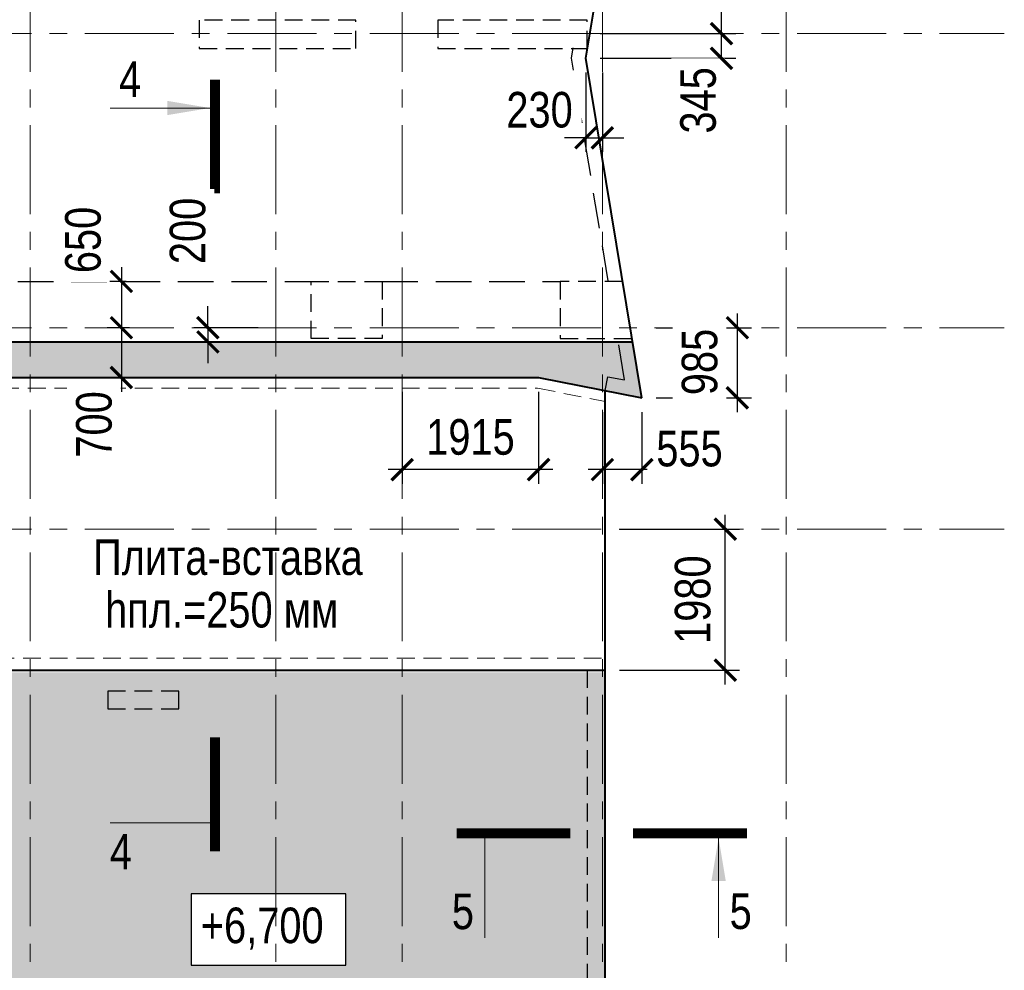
# Model space of a CAD drawing. Header units: inches. Extents: x -21855 to 99316, y -31809 to 52191.
# Tile 4 of 18: x 9358 to 23185, y -9027 to 4326. Entities that reach past the tile are written whole.
import ezdxf
from ezdxf.enums import TextEntityAlignment as Align
from ezdxf.xclip import XClip

# ---------------------------------------------------------------- set-up
doc = ezdxf.new("R2010")
doc.units = ezdxf.units.IN
doc.header["$LTSCALE"] = 1000
doc.header["$MEASUREMENT"] = 0
doc.header["$XCLIPFRAME"] = 0
doc.linetypes.add('HIDDEN', pattern=[0.375, 0.25, -0.125])
doc.linetypes.add('Оси_(М1_200)_Секция_1_КР$0$CENTER', pattern=[2, 1.25, -0.25, 0.25, -0.25])
doc.layers.add('xref', color=7, linetype='Continuous')
for name, color, linetype, lineweight in [('Несущие_констр 1  этажа  (М1_200)_КР_изм$0$СК-040-С(тены)', 12, 'HIDDEN', 30), ('Несущие_констр 1  этажа  (М1_200)_КР_изм$0$СК-043-С-ПИЛОНЫ', 5, 'HIDDEN', 30), ('Оси_(М1_200)_Секция_1_КР$0$СК-100-О(си)', 7, 'Оси_(М1_200)_Секция_1_КР$0$CENTER', 15), ('СК-050-П(литы перекрытия)', 12, 'Continuous', 40), ('СК-052-П-БАЛКИ', 1, 'HIDDEN', 30), ('СК-300-Р(азмеры)', 7, 'Continuous', 20), ('СК-300-Р(азмеры)_ПЛИТЫ', 7, 'Continuous', 20), ('СК-400-Т(екст)', 7, 'Continuous', 20), ('СК-440-Т-СТЕНЫ', 7, 'Continuous', 20), ('СК-500-С(ечения)', 5, 'Continuous', 40), ('СК-600-Ш(триховка', 7, 'Continuous', 15)]:
    doc.layers.add(name, color=color, linetype=linetype, lineweight=lineweight)
doc.styles.add('ARIAL_annotative', font='arial.ttf', dxfattribs={"width": 0.8, "height": 2.5})
doc.styles.add('RUSS', font='arial.ttf', dxfattribs={"width": 0.8})
doc.dimstyles.new('100-200', dxfattribs={"dimscale": 0, "dimtxt": 500, "dimasz": 300, "dimexe": 200, "dimexo": 200, "dimgap": 200, "dimtad": 1, "dimdec": 0, "dimzin": 0, "dimdsep": 46, "dimtxsty": 'RUSS', "dimblk": 'ARCHTICK', "dimcen": 0.096, "dimdle": 200, "dimclrd": 7, "dimclre": 7, "dimclrt": 256, "dimadec": 0, "dimazin": 0, "dimtfac": 1, "dimtdec": 0, "dimtmove": 2, "dimatfit": 3, "dimldrblk": 'OBLIQUE', "dimfxl": 1, "dimtfill": 1, "dimtolj": 1, "dimtzin": 0, "dimarcsym": 0})

# ---------------------------------------------------------------- blocks, each defined once
blk = doc.blocks.new('Сечение')
at = {"layer": 'СК-500-С(ечения)', "linetype": 'Continuous', "lineweight": 15, "ltscale": 100}
blk.add_line((-200, -35), (-200, -735), dxfattribs=at)
at = {"layer": 'СК-500-С(ечения)', "linetype": 'Continuous', "ltscale": 100, "const_width": 70}
blk.add_lwpolyline([(-400, 0), (400, 0)], dxfattribs=at)
at = {"layer": 'СК-500-С(ечения)', "linetype": 'Continuous', "ltscale": 100}
blk.add_solid([(-200, -35), (-250.3, -335.5), (-149.7, -335.5)], dxfattribs=at)
blk = doc.blocks.new('*U20')
at = {"layer": 'СК-400-Т(екст)', "ltscale": 100, "yscale": 0.01, "zscale": 0.01}
for p, xscale, rotation in [((0, -4), 0.01, 270.0000000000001), ((0, -50.205), -0.01, 270)]:
    blk.add_blockref('Сечение', p, dxfattribs=dict(at, xscale=xscale, rotation=rotation))
at = {"layer": 'СК-500-С(ечения)', "color": 0, "ltscale": 100, "style": 'ARIAL_annotative', "width": 0.8}
blk.add_attdef('НОМЕР_СЕЧЕНИЯ_1_1(НОМЕР_ЛИСТА)', text='', height=2.5, rotation=270, dxfattribs=at).set_placement((-6.74, -1.226), align=Align.RIGHT)
blk.add_attdef('НОМЕР_СЕЧЕНИЯ_2_1(НОМЕР_ЛИСТА)', text='', height=2.5, rotation=270, dxfattribs=at).set_placement((-7.48, -52.979), align=Align.BOTTOM_LEFT)
blk = doc.blocks.new('A$C4cb03095')
at = {"layer": 'СК-050-П(литы перекрытия)'}
blk.add_line((17580, -19015), (17580, -885), dxfattribs=at)
blk = doc.blocks.new('Оси_(М1_200)_Секция_1_КР')
at = {"layer": 'Оси_(М1_200)_Секция_1_КР$0$СК-100-О(си)', "linetype": 'Оси_(М1_200)_Секция_1_КР$0$CENTER'}
for p, q in [((9505.3, 46844.3), (9505.3, -22870.3)), ((12955.3, 46844.3), (12955.3, -22870.3)), ((14730.3, 46844.3), (14730.3, -22870.3)), ((17540.3, 46844.3), (17540.3, -22870.3)), ((20120.3, 46844.3), (20120.3, -22870.3)), ((-5725.7, 4130), (23184.8, 4130)), ((-5725.7, 0), (23184.8, 0)), ((-5725.7, -2830), (23184.8, -2830))]:
    blk.add_line(p, q, dxfattribs=at)
blk = doc.blocks.new('*U35')
at = {"layer": 'СК-400-Т(екст)', "ltscale": 100, "yscale": 0.009999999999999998}
for p, xscale, zscale, rotation in [((4, 0), 0.009999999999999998, 0.009999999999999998, 6.149580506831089e-05), ((16.403, 0), -0.009999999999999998, 0.01, 6.149580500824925e-05)]:
    blk.add_blockref('Сечение', p, dxfattribs=dict(at, xscale=xscale, zscale=zscale, rotation=rotation))
at = {"layer": 'СК-500-С(ечения)', "color": 0, "ltscale": 100, "style": 'ARIAL_annotative', "width": 0.8}
blk.add_attdef('НОМЕР_СЕЧЕНИЯ_1_1(НОМЕР_ЛИСТА)', text='', height=2.5, rotation=0.00006, dxfattribs=at).set_placement((1.226, -6.74), align=Align.RIGHT)
blk.add_attdef('НОМЕР_СЕЧЕНИЯ_2_1(НОМЕР_ЛИСТА)', text='', height=2.5, rotation=0.00006, dxfattribs=at).set_placement((19.177, -7.48), align=Align.BOTTOM_LEFT)
blk = doc.blocks.new('_ArchTick')
at = {"color": 0, "linetype": 'ByBlock', "const_width": 0.15}
blk.add_lwpolyline([(-0.5, -0.5), (0.5, 0.5)], dxfattribs=at)
blk = doc.blocks.new('*D53')
at = {"layer": 'Defpoints', "color": 0, "transparency": 16777216}
for p in [(11055, 650), (10786, 0), (11101, 0)]:
    blk.add_point(p, dxfattribs=at)
at = {"layer": 'СК-300-Р(азмеры)', "color": 7, "lineweight": -2, "transparency": 16777216}
for p, q in [((10786, 850), (10786, -200)), ((10855, 650), (10586, 650)), ((10901, 0), (10586, 0))]:
    blk.add_line(p, q, dxfattribs=at)
at = {"layer": 'СК-300-Р(азмеры)', "color": 7, "lineweight": -2, "transparency": 16777216, "xscale": 300, "yscale": 300, "zscale": 300, "rotation": 270}
blk.add_blockref('_ArchTick', (10786, 0), dxfattribs=at)
at = {"layer": 'СК-300-Р(азмеры)', "transparency": 16777216, "insert": (10249, 1232), "char_height": 500, "attachment_point": 5, "rotation": 90, "style": 'RUSS', "bg_fill": 3, "box_fill_scale": 1.25, "bg_fill_color": 256, "bg_fill_true_color": 13158600, "bg_fill_transparency": 0}
blk.add_mtext('\\A1;650', dxfattribs=at)
at = {"layer": 'СК-300-Р(азмеры)', "color": 7, "lineweight": -2, "transparency": 16777216, "xscale": 300, "yscale": 300, "zscale": 300, "rotation": 90}
blk.add_blockref('_ArchTick', (10786, 650), dxfattribs=at)
blk = doc.blocks.new('_Oblique')
at = {"color": 0, "linetype": 'ByBlock', "lineweight": -2}
blk.add_line((-0.5, -0.5), (0.5, 0.5), dxfattribs=at)
blk = doc.blocks.new('Несущие_констр 1  этажа  (М1_200)_КР_изм$0$A$C18abd0ee-2эт')
at = {"layer": 'Несущие_констр 1  этажа  (М1_200)_КР_изм$0$СК-040-С(тены)', "color": 4}
for points in [[(-8240, 3710), (-6040, 3710), (-6040, 4110), (-8240, 4110)], [(-4890, 3710), (-2790, 3710), (-2790, 4110), (-4890, 4110)]]:
    blk.add_lwpolyline(points, close=True, dxfattribs=at)
at = {"layer": 'Несущие_констр 1  этажа  (М1_200)_КР_изм$0$СК-043-С-ПИЛОНЫ'}
for points in [[(-6670, -364), (-6670, 436), (-5670, 436), (-5670, -364)], [(-2296, 435), (-3170, 435), (-3170, -365), (-2164, -365)]]:
    blk.add_lwpolyline(points, close=True, dxfattribs=at)
blk = doc.blocks.new('Несущие_констр 1  этажа  (М1_200)_КР_изм$0$A$C2d0dcff5-2эт.')
blk.add_blockref('Несущие_констр 1  этажа  (М1_200)_КР_изм$0$A$C18abd0ee-2эт', (20120, 220))
blk = doc.blocks.new('Несущие_констр 1  этажа  (М1_200)_КР_изм$0$A$Ca123d66a')
at = {"layer": 'Несущие_констр 1  этажа  (М1_200)_КР_изм$0$СК-040-С(тены)'}
for p, q in [((17330, 14005), (17330, 51)), ((17330, 14005), (17580, 14005)), ((17580, 14005), (17580, -199))]:
    blk.add_line(p, q, dxfattribs=at)
at = {"layer": 'Несущие_констр 1  этажа  (М1_200)_КР_изм$0$СК-043-С-ПИЛОНЫ'}
blk.add_lwpolyline([(10595, 13710), (10595, 13460), (11595, 13460), (11595, 13710)], close=True, dxfattribs=at)
blk = doc.blocks.new('Несущие_констр 1  этажа  (М1_200)_КР_изм', base_point=(-7173396, 6306783))
at = {"layer": 'Несущие_констр 1  этажа  (М1_200)_КР_изм$0$СК-040-С(тены)'}
for name, p in [('Несущие_констр 1  этажа  (М1_200)_КР_изм$0$A$C2d0dcff5-2эт.', (-7152666, 6319322)), ('Несущие_констр 1  этажа  (М1_200)_КР_изм$0$A$Ca123d66a', (-7152666, 6300515))]:
    blk.add_blockref(name, p, dxfattribs=at)
blk = doc.blocks.new('*D208')
at = {"layer": 'Defpoints', "color": 0, "transparency": 16777216}
for p in [(17308, 4130), (19213, 4130), (17308, 3785)]:
    blk.add_point(p, dxfattribs=at)
at = {"layer": 'СК-300-Р(азмеры)_ПЛИТЫ', "color": 7, "lineweight": -2, "transparency": 16777216}
for p, q in [((19213, 4130), (19213, 4430)), ((17508, 4130), (19413, 4130)), ((17508, 3785), (19413, 3785)), ((19213, 3785), (19213, 3485))]:
    blk.add_line(p, q, dxfattribs=at)
at = {"layer": 'СК-300-Р(азмеры)_ПЛИТЫ', "color": 7, "lineweight": -2, "transparency": 16777216, "xscale": 300, "yscale": 300, "zscale": 300, "rotation": 270}
blk.add_blockref('_ArchTick', (19213, 4130), dxfattribs=at)
at = {"layer": 'СК-300-Р(азмеры)_ПЛИТЫ', "transparency": 16777216, "insert": (18887, 3193), "char_height": 500, "attachment_point": 5, "rotation": 90, "style": 'RUSS', "bg_fill": 3, "box_fill_scale": 1.25, "bg_fill_color": 256, "bg_fill_true_color": 13158600, "bg_fill_transparency": 0}
blk.add_mtext('\\A1;345', dxfattribs=at)
at = {"layer": 'СК-300-Р(азмеры)_ПЛИТЫ', "color": 7, "lineweight": -2, "transparency": 16777216}
blk.add_line((19213, 3785), (19213, 4130), dxfattribs=at)
at = {"layer": 'СК-300-Р(азмеры)_ПЛИТЫ', "color": 7, "lineweight": -2, "transparency": 16777216, "xscale": 300, "yscale": 300, "zscale": 300, "rotation": 90}
blk.add_blockref('_ArchTick', (19213, 3785), dxfattribs=at)
blk = doc.blocks.new('*D209')
at = {"layer": 'Defpoints', "color": 0, "transparency": 16777216}
for p in [(17310, 3785), (17540, 3785), (17540, 2668)]:
    blk.add_point(p, dxfattribs=at)
at = {"layer": 'СК-300-Р(азмеры)_ПЛИТЫ', "color": 7, "lineweight": -2, "transparency": 16777216}
for p, q in [((17310, 3585), (17310, 2468)), ((17540, 3585), (17540, 2468)), ((17310, 2668), (17010, 2668)), ((17540, 2668), (17840, 2668))]:
    blk.add_line(p, q, dxfattribs=at)
at = {"layer": 'СК-300-Р(азмеры)_ПЛИТЫ', "color": 7, "lineweight": -2, "transparency": 16777216, "xscale": 300, "yscale": 300, "zscale": 300, "rotation": 180}
blk.add_blockref('_ArchTick', (17540, 2668), dxfattribs=at)
at = {"layer": 'СК-300-Р(азмеры)_ПЛИТЫ', "transparency": 16777216, "insert": (16658, 3058), "char_height": 500, "attachment_point": 5, "style": 'RUSS', "bg_fill": 3, "box_fill_scale": 1.25, "bg_fill_color": 256, "bg_fill_true_color": 13158600, "bg_fill_transparency": 0}
blk.add_mtext('\\A1;230', dxfattribs=at)
at = {"layer": 'СК-300-Р(азмеры)_ПЛИТЫ', "color": 7, "lineweight": -2, "transparency": 16777216}
blk.add_line((17310, 2668), (17540, 2668), dxfattribs=at)
at = {"layer": 'СК-300-Р(азмеры)_ПЛИТЫ', "color": 7, "lineweight": -2, "transparency": 16777216, "xscale": 300, "yscale": 300, "zscale": 300}
blk.add_blockref('_ArchTick', (17310, 2668), dxfattribs=at)
blk = doc.blocks.new('*D210')
at = {"layer": 'Defpoints', "color": 0, "transparency": 16777216}
for p in [(18095, 0), (19436, 0), (18095, -985)]:
    blk.add_point(p, dxfattribs=at)
at = {"layer": 'СК-300-Р(азмеры)_ПЛИТЫ', "color": 7, "lineweight": -2, "transparency": 16777216}
for p, q in [((19436, -1185), (19436, 200)), ((18295, 0), (19636, 0)), ((18295, -985), (19636, -985))]:
    blk.add_line(p, q, dxfattribs=at)
at = {"layer": 'СК-300-Р(азмеры)_ПЛИТЫ', "transparency": 16777216, "insert": (18908, -482), "char_height": 500, "attachment_point": 5, "rotation": 90, "style": 'RUSS', "bg_fill": 3, "box_fill_scale": 1.25, "bg_fill_color": 256, "bg_fill_true_color": 13158600, "bg_fill_transparency": 0}
blk.add_mtext('\\A1;985', dxfattribs=at)
at = {"layer": 'СК-300-Р(азмеры)_ПЛИТЫ', "color": 7, "lineweight": -2, "transparency": 16777216, "xscale": 300, "yscale": 300, "zscale": 300}
for p, rotation in [((19436, 0), 90), ((19436, -985), 270)]:
    blk.add_blockref('_ArchTick', p, dxfattribs=dict(at, rotation=rotation))
blk = doc.blocks.new('*D211')
at = {"layer": 'Defpoints', "color": 0, "transparency": 16777216}
for p in [(17540, -986), (18095, -986), (17540, -1994)]:
    blk.add_point(p, dxfattribs=at)
at = {"layer": 'СК-300-Р(азмеры)_ПЛИТЫ', "color": 7, "lineweight": -2, "transparency": 16777216}
for p, q in [((17540, -1186), (17540, -2194)), ((18095, -1186), (18095, -2194)), ((18295, -1994), (17340, -1994))]:
    blk.add_line(p, q, dxfattribs=at)
at = {"layer": 'СК-300-Р(азмеры)_ПЛИТЫ', "color": 7, "lineweight": -2, "transparency": 16777216, "xscale": 300, "yscale": 300, "zscale": 300, "rotation": 180}
blk.add_blockref('_ArchTick', (17540, -1994), dxfattribs=at)
at = {"layer": 'СК-300-Р(азмеры)_ПЛИТЫ', "transparency": 16777216, "insert": (18764, -1702), "char_height": 500, "attachment_point": 5, "style": 'RUSS', "bg_fill": 3, "box_fill_scale": 1.25, "bg_fill_color": 256, "bg_fill_true_color": 13158600, "bg_fill_transparency": 0}
blk.add_mtext('\\A1;555', dxfattribs=at)
at = {"layer": 'СК-300-Р(азмеры)_ПЛИТЫ', "color": 7, "lineweight": -2, "transparency": 16777216, "xscale": 300, "yscale": 300, "zscale": 300}
blk.add_blockref('_ArchTick', (18095, -1994), dxfattribs=at)
blk = doc.blocks.new('*D237')
at = {"color": 7, "lineweight": -2, "transparency": 16777216}
for p, q in [((12001, 0), (12001, 300)), ((12709, 0), (11801, 0)), ((12001, 0), (12001, -200)), ((12709, -200), (11801, -200)), ((12001, -200), (12001, -500))]:
    blk.add_line(p, q, dxfattribs=at)
at = {"layer": 'Defpoints', "color": 0, "transparency": 16777216}
for p in [(12909, 0), (12001, -200), (12909, -200)]:
    blk.add_point(p, dxfattribs=at)
at = {"color": 7, "lineweight": -2, "transparency": 16777216, "xscale": 300, "yscale": 300, "zscale": 300}
for p, rotation in [((12001, 0), 270), ((12001, -200), 90)]:
    blk.add_blockref('_ArchTick', p, dxfattribs=dict(at, rotation=rotation))
at = {"transparency": 16777216, "insert": (11718, 1359), "char_height": 500, "attachment_point": 5, "rotation": 90, "style": 'RUSS', "bg_fill": 3, "box_fill_scale": 1.25, "bg_fill_color": 256, "bg_fill_true_color": 13158600, "bg_fill_transparency": 0}
blk.add_mtext('\\A1;200', dxfattribs=at)
blk = doc.blocks.new('*D239')
at = {"layer": 'Defpoints', "color": 0, "transparency": 16777216}
for p in [(14730, -700), (16645, -700), (14730, -1994)]:
    blk.add_point(p, dxfattribs=at)
at = {"layer": 'СК-300-Р(азмеры)_ПЛИТЫ', "color": 7, "lineweight": -2, "transparency": 16777216}
for p, q in [((14730, -900), (14730, -2194)), ((16645, -900), (16645, -2194)), ((16845, -1994), (14530, -1994))]:
    blk.add_line(p, q, dxfattribs=at)
at = {"layer": 'СК-300-Р(азмеры)_ПЛИТЫ', "color": 7, "lineweight": -2, "transparency": 16777216, "xscale": 300, "yscale": 300, "zscale": 300, "rotation": 180}
blk.add_blockref('_ArchTick', (14730, -1994), dxfattribs=at)
at = {"layer": 'СК-300-Р(азмеры)_ПЛИТЫ', "color": 7, "lineweight": -2, "transparency": 16777216, "xscale": 300, "yscale": 300, "zscale": 300}
blk.add_blockref('_ArchTick', (16645, -1994), dxfattribs=at)
at = {"layer": 'СК-300-Р(азмеры)_ПЛИТЫ', "transparency": 16777216, "insert": (15688, -1538), "char_height": 500, "attachment_point": 5, "style": 'RUSS', "bg_fill": 3, "box_fill_scale": 1.25, "bg_fill_color": 256, "bg_fill_true_color": 13158600, "bg_fill_transparency": 0}
blk.add_mtext('\\A1;1915', dxfattribs=at)
blk = doc.blocks.new('*D117')
at = {"layer": 'Defpoints', "color": 0, "transparency": 16777216}
for p in [(10786, 0), (10786, -700), (10786, -700)]:
    blk.add_point(p, dxfattribs=at)
at = {"layer": 'СК-300-Р(азмеры)_ПЛИТЫ', "color": 7, "lineweight": -2, "transparency": 16777216}
blk.add_line((10786, 200), (10786, -900), dxfattribs=at)
at = {"layer": 'СК-300-Р(азмеры)_ПЛИТЫ', "color": 7, "lineweight": -2, "transparency": 16777216, "xscale": 300, "yscale": 300, "zscale": 300, "rotation": 90}
blk.add_blockref('_ArchTick', (10786, 0), dxfattribs=at)
at = {"layer": 'СК-300-Р(азмеры)_ПЛИТЫ', "transparency": 16777216, "insert": (10403, -1359), "char_height": 500, "attachment_point": 5, "rotation": 90, "style": 'RUSS', "bg_fill": 3, "box_fill_scale": 1.25, "bg_fill_color": 256, "bg_fill_true_color": 13158600, "bg_fill_transparency": 0}
blk.add_mtext('\\A1;700', dxfattribs=at)
at = {"layer": 'СК-300-Р(азмеры)_ПЛИТЫ', "color": 7, "lineweight": -2, "transparency": 16777216, "xscale": 300, "yscale": 300, "zscale": 300, "rotation": 270}
blk.add_blockref('_ArchTick', (10786, -700), dxfattribs=at)
blk = doc.blocks.new('*D118')
at = {"layer": 'Defpoints', "color": 0, "transparency": 16777216}
for p in [(17580, -2830), (19266, -2830), (17580, -4810)]:
    blk.add_point(p, dxfattribs=at)
at = {"layer": 'СК-300-Р(азмеры)_ПЛИТЫ', "color": 7, "lineweight": -2, "transparency": 16777216}
for p, q in [((19266, -5010), (19266, -2630)), ((17780, -2830), (19466, -2830)), ((17780, -4810), (19466, -4810))]:
    blk.add_line(p, q, dxfattribs=at)
at = {"layer": 'СК-300-Р(азмеры)_ПЛИТЫ', "color": 7, "lineweight": -2, "transparency": 16777216, "xscale": 300, "yscale": 300, "zscale": 300}
for p, rotation in [((19266, -2830), 90), ((19266, -4810), 270)]:
    blk.add_blockref('_ArchTick', p, dxfattribs=dict(at, rotation=rotation))
at = {"layer": 'СК-300-Р(азмеры)_ПЛИТЫ', "transparency": 16777216, "insert": (18811, -3820), "char_height": 500, "attachment_point": 5, "rotation": 90, "style": 'RUSS', "bg_fill": 3, "box_fill_scale": 1.25, "bg_fill_color": 256, "bg_fill_true_color": 13158600, "bg_fill_transparency": 0}
blk.add_mtext('\\A1;1980', dxfattribs=at)
blk = doc.blocks.new('A$C92320c88')
at = {"color": 2}
dim = blk.add_linear_dim(base=(12000.9, -200), p1=(12909.2, 0), p2=(12909.2, -200), angle=90, dimstyle='100-200', override={"dimscale": 1}, dxfattribs=at)
dim.commit()
dim.dimension.update_dxf_attribs({"geometry": '*D237', "text_midpoint": (11717.9, 1359.5), "dimtype": 128})
at = {"layer": 'СК-300-Р(азмеры)_ПЛИТЫ'}
for base, p1, p2, picture, middle in [((19212.7, 4130), (17308, 3784.9), (17308, 4130), '*D208', (18886.7, 3193.2)), ((19436.1209, 0), (18095.1483, -985.453), (18095.1483, 0), '*D210', (18907.9498, -482.2425))]:
    dim = blk.add_linear_dim(base=base, p1=p1, p2=p2, angle=90, dimstyle='100-200', override={"dimscale": 1}, dxfattribs=at)
    dim.commit()
    dim.dimension.update_dxf_attribs({"geometry": picture, "text_midpoint": middle, "dimtype": 128})
at = {"layer": 'СК-300-Р(азмеры)_ПЛИТЫ', "color": 2}
dim = blk.add_linear_dim(base=(14730.3223, -1993.5638), p1=(16644.8244, -699.772), p2=(14730.3223, -699.772), dimstyle='100-200', override={"dimscale": 1}, dxfattribs=at)
dim.commit()
dim.dimension.update_dxf_attribs({"geometry": '*D239', "text_midpoint": (15687.5734, -1538.2773)})
at = {"layer": 'СК-300-Р(азмеры)_ПЛИТЫ'}
for base, p1, p2, picture, middle in [((17540.3, 2667.8), (17310, 3785.2), (17540.3, 3784.9), '*D209', (16658.5, 3058.3)), ((17540.3, -1993.6), (18095.1, -986.5), (17540.3, -986.5), '*D211', (18763.8, -1702.3))]:
    dim = blk.add_linear_dim(base=base, p1=p1, p2=p2, dimstyle='100-200', override={"dimscale": 1}, dxfattribs=at)
    dim.commit()
    dim.dimension.update_dxf_attribs({"geometry": picture, "text_midpoint": middle, "dimtype": 128})

msp = doc.modelspace()

# ---------------------------------------------------------------- hatches: boundary and pattern name
at = {"layer": 'СК-600-Ш(триховка'}
h = msp.add_hatch(dxfattribs=at)
h.set_pattern_fill('AR-SAND', color=256, scale=150)
h.set_pattern_definition([(37.5, (57178.63, 5086.58), (-9.449, 289.0236), [0, -228, 0, -255, 0, -243.75]), (7.5, (57178.63, 5086.58), (265.4665, 423.322), [0, -123, 0, -205.5, 0, -78.75]), (327.5, (56994.13, 5086.58), (467.1213, 0.8489), [0, -75, 0, -270, 0, -352.5]), (317.5, (56994.13, 5086.58), (450.919, 131.6513), [0, -37.5, 0, -177, 0, -202.5])])
h.paths.add_polyline_path([(13935.5, -7951.5), (13935.5, -8952.7), (11763.6, -8952.7), (11763.6, -7951.5)], flags=16)
h.paths.add_polyline_path([(17580, -4840.5), (6779.8, -4840.4), (6779.8, -9304.8), (9979.8, -9304.8), (9979.8, -14104.8), (13169.3, -14105.3), (13169.8, -14104.6), (17579.9, -14104.6)])

# ---------------------------------------------------------------- linework, layer by layer
at = {"layer": 'СК-050-П(литы перекрытия)'}
for p, q in [((17308, 3784.9), (17838, 7021.2)), ((18095.1, -986.5), (17308, 3784.9)), ((3473, -699.8), (16644.8, -699.8)), ((16644.8, -699.8), (18095.1, -986.5)), ((6779.9, -4809.8), (17580, -4809.8))]:
    msp.add_line(p, q, dxfattribs=at)
at = {"layer": 'СК-050-П(литы перекрытия)', "linetype": 'HIDDEN', "lineweight": 30, "ltscale": 2}
for p, q in [((8580.3, 649.7), (13450.3, 649.7)), ((14450.3, 649.7), (16950.3, 649.7))]:
    msp.add_line(p, q, dxfattribs=at)
at = {"layer": 'СК-050-П(литы перекрытия)', "linetype": 'HIDDEN', "lineweight": 20}
for p, q in [((3473, -849.8), (16630.1, -849.8)), ((16630.1, -849.8), (17580, -1037.5)), ((6779.9, -4640.5), (17580, -4640.5))]:
    msp.add_line(p, q, dxfattribs=at)
at = {"layer": 'СК-052-П-БАЛКИ', "ltscale": 2}
for points in [[(17621.5, 655.7), (17105.3, 3784.8), (17129.1, 3930)], [(17580, -884.6), (17618.8, -688.4), (17850.8, -734.3), (17753.5, -144.3)]]:
    msp.add_lwpolyline(points, dxfattribs=at)
at = {"layer": 'СК-400-Т(екст)', "lineweight": 25}
msp.add_lwpolyline([(11763.6, -8952.7), (13935.5, -8952.7), (13935.5, -7951.5), (11763.6, -7951.5)], close=True, dxfattribs=at)

# ---------------------------------------------------------------- block references
ref = msp.add_blockref('Несущие_констр 1  этажа  (М1_200)_КР_изм', (-20730.8, -12547.2))
XClip(ref).set_block_clipping_path([(-7160456.9450785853, 6293196.1478210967), (-7127094.2991789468, 6369515.250554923)])
at = {"layer": 'xref'}
msp.add_blockref('Оси_(М1_200)_Секция_1_КР', (0, 0), dxfattribs=at)
at = {"layer": 'СК-050-П(литы перекрытия)'}
msp.add_blockref('A$C4cb03095', (0, 0), dxfattribs=at)
at = {"layer": 'СК-500-С(ечения)'}
ref = msp.add_blockref('*U20', (12099.8, 3485.7), dxfattribs=dict(at, xscale=200.0000000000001, yscale=200.0000000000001, zscale=200.0000000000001, rotation=6.149580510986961e-05))
ref.add_attrib('НОМЕР_СЕЧЕНИЯ_2_1(НОМЕР_ЛИСТА)', '4', dxfattribs={"color": 0, "ltscale": 100, "height": 500, "rotation": 0.00012, "style": 'ARIAL_annotative', "width": 0.8}).set_placement((10934.6, -7110.1), align=Align.TOP_RIGHT)
ref.add_attrib('НОМЕР_СЕЧЕНИЯ_1_1(НОМЕР_ЛИСТА)', '4', dxfattribs={"color": 0, "ltscale": 100, "height": 500, "rotation": 0.00012, "style": 'ARIAL_annotative', "width": 0.8}).set_placement((11062.7, 3240.4), align=Align.RIGHT)
at = {"layer": 'СК-500-С(ечения)', "xscale": 200, "yscale": 200, "zscale": 200, "rotation": 359.9999385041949}
msp.add_blockref('*U35', (15492.1, -7100.8), dxfattribs=at).add_auto_attribs({'НОМЕР_СЕЧЕНИЯ_2_1(НОМЕР_ЛИСТА)': '5', 'НОМЕР_СЕЧЕНИЯ_1_1(НОМЕР_ЛИСТА)': '5'})

# ---------------------------------------------------------------- texts
at = {"layer": 'СК-400-Т(екст)', "color": 7, "style": 'RUSS', "width": 0.8}
msp.add_text('Плита-вставка', height=500, dxfattribs=at).set_placement((10388.4, -3473.8))
at = {"layer": 'СК-440-Т-СТЕНЫ', "char_height": 500, "attachment_point": 1, "style": 'RUSS'}
for s, insert, width in [('hпл.=250 мм', (10557, -3712), 3213.768), ('+6,700', (11901, -8145.9), 1885.443)]:
    msp.add_mtext(s, dxfattribs=dict(at, insert=insert, width=width))

# ---------------------------------------------------------------- next in the draw order: dimensions: what is measured, and where the dimension line sits
at = {"layer": 'СК-300-Р(азмеры)'}
dim = msp.add_linear_dim(base=(10785.7, 0), p1=(11055.1, 649.7), p2=(11101, 0), angle=90, dimstyle='100-200', override={"dimscale": 1}, dxfattribs=at)
dim.commit()
dim.dimension.update_dxf_attribs({"geometry": '*D53', "text_midpoint": (10249.3, 1232.3), "dimtype": 160})
at = {"layer": 'СК-300-Р(азмеры)_ПЛИТЫ', "color": 2}
dim = msp.add_linear_dim(base=(19266.5, -2830), p1=(17579.7, -4809.6), p2=(17579.7, -2830), angle=90, dimstyle='100-200', override={"dimscale": 1}, dxfattribs=at)
dim.commit()
dim.dimension.update_dxf_attribs({"geometry": '*D118', "text_midpoint": (18811.2, -3819.8)})

# ---------------------------------------------------------------- next in the draw order: hatches: boundary and pattern name
at = {"layer": 'СК-600-Ш(триховка'}
h = msp.add_hatch(dxfattribs=at)
h.set_pattern_fill('AR-SAND', color=256, scale=150)
h.paths.add_polyline_path([(3473, -699.8), (3469.8, -200), (17965.4, -200), (18095.1, -986.5), (16644.8, -699.8)])

# ---------------------------------------------------------------- next in the draw order: linework, layer by layer
at = {"layer": 'СК-050-П(литы перекрытия)'}
msp.add_line((3469.8, -200), (17965.4, -200), dxfattribs=at)

# ---------------------------------------------------------------- next in the draw order: block references
at = {"color": 2}
msp.add_blockref('A$C92320c88', (0, 0), dxfattribs=at)

# ---------------------------------------------------------------- next in the draw order: dimensions: what is measured, and where the dimension line sits
at = {"layer": 'СК-300-Р(азмеры)_ПЛИТЫ', "color": 2}
dim = msp.add_linear_dim(base=(10785.7, -699.8), p1=(10785.7, 0), p2=(10785.7, -699.8), angle=90, dimstyle='100-200', override={"dimscale": 1}, dxfattribs=at)
dim.commit()
dim.dimension.update_dxf_attribs({"geometry": '*D117', "text_midpoint": (10403.5, -1358.8), "dimtype": 160})

doc.saveas('drawing.dxf')
